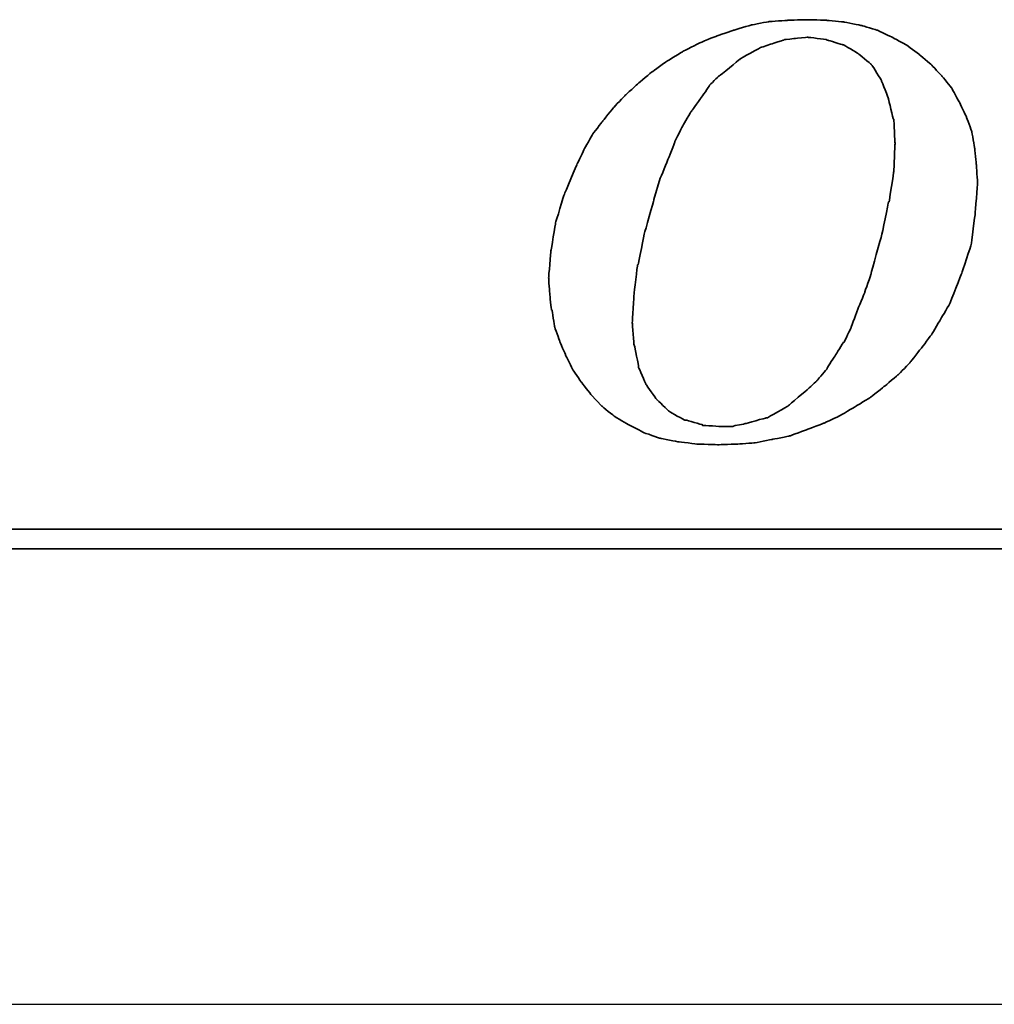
# Model space of a CAD drawing. Header units: millimetres. Extents: x 916 to 1153, y -118 to -41.
# Tile 32 of 50: x 1089.2 to 1092.8, y -99.66 to -96.03. Entities that reach past the tile are written whole.
import ezdxf

# ---------------------------------------------------------------- set-up
doc = ezdxf.new("R2010")
doc.units = ezdxf.units.MM
doc.header["$LTSCALE"] = 0.15
for name, color, linetype in [('DIM', 4, 'CONTINUOUS'), ('layer 1', 7, 'CONTINUOUS'), ('OUT', 3, 'CONTINUOUS')]:
    doc.layers.add(name, color=color, linetype=linetype)

# ---------------------------------------------------------------- blocks, each defined once
blk = doc.blocks.new('TBI MOTION logo(完整正式版)')
at = {"layer": 'layer 1', "color": 22, "lineweight": 35}
for points, knots in [([(-11.34375, -6.98375), (-11.34375, -6.98375), (-10.91375, -7.43875), (-10.91375, -7.43875), (-10.91375, -7.43875), (-10.91375, -7.43875), (-10.38625, -7.87125), (-10.38625, -7.87125), (-10.38625, -7.87125), (-10.38625, -7.87125), (-9.81125, -8.20375), (-9.81125, -8.20375), (-9.81125, -8.20375), (-9.81125, -8.20375), (-9.21125, -8.51875), (-9.21125, -8.51875), (-9.21125, -8.51875), (-9.21125, -8.51875), (-8.51625, -8.75875), (-8.51625, -8.75875), (-8.51625, -8.75875), (-8.51625, -8.75875), (-7.77125, -8.90375), (-7.77125, -8.90375), (-7.77125, -8.90375), (-7.77125, -8.90375), (-6.97875, -8.99875), (-6.97875, -8.99875), (-6.97875, -8.99875), (-6.97875, -8.99875), (-6.14125, -9.02375), (-6.14125, -9.02375), (-6.14125, -9.02375), (-6.14125, -9.02375), (-5.37125, -8.99875), (-5.37125, -8.99875), (-5.37125, -8.99875), (-5.37125, -8.99875), (-4.65375, -8.94875), (-4.65375, -8.94875), (-4.65375, -8.94875), (-4.65375, -8.94875), (-3.93375, -8.80625), (-3.93375, -8.80625), (-3.93375, -8.80625), (-3.93375, -8.80625), (-3.21375, -8.66375), (-3.21375, -8.66375), (-3.21375, -8.66375), (-3.21375, -8.66375), (-2.49375, -8.39875), (-2.49375, -8.39875), (-2.49375, -8.39875), (-2.49375, -8.39875), (-1.79875, -8.13375), (-1.79875, -8.13375), (-1.79875, -8.13375), (-1.79875, -8.13375), (-1.17375, -7.84375), (-1.17375, -7.84375), (-1.17375, -7.84375), (-1.17375, -7.84375), (-0.52375, -7.46375), (-0.52375, -7.46375), (-0.52375, -7.46375), (-0.52375, -7.46375), (0.10124, -7.07875), (0.10124, -7.07875), (0.10124, -7.07875), (0.10124, -7.07875), (0.67625, -6.62375), (0.67625, -6.62375), (0.67625, -6.62375), (0.67625, -6.62375), (1.24874, -6.14375), (1.24874, -6.14375), (1.24874, -6.14375), (1.24874, -6.14375), (1.72874, -5.64125), (1.72874, -5.64125), (1.72874, -5.64125), (1.72874, -5.64125), (2.18624, -5.06375), (2.18624, -5.06375), (2.18624, -5.06375), (2.18624, -5.06375), (2.61625, -4.48874), (2.61625, -4.48874), (2.61625, -4.48874), (2.61625, -4.48874), (3.00125, -3.83874), (3.00125, -3.83874), (3.00125, -3.83874), (3.00125, -3.83874), (3.36124, -3.21374), (3.36124, -3.21374), (3.36124, -3.21374), (3.36124, -3.21374), (3.84374, -1.99125), (3.84374, -1.99125), (3.84374, -1.99125), (3.84374, -1.99125), (4.22625, -0.81875), (4.22625, -0.81875), (4.22625, -0.81875), (4.22625, -0.81875), (4.39125, 0.45624), (4.39125, 0.45624), (4.39125, 0.45624), (4.39125, 0.45624), (4.48874, 1.70124), (4.48874, 1.70124), (4.48874, 1.70124), (4.48874, 1.70124), (4.43874, 2.44625), (4.43874, 2.44625), (4.43874, 2.44625), (4.43874, 2.44625), (4.36874, 3.14125), (4.36874, 3.14125), (4.36874, 3.14125), (4.36874, 3.14125), (4.25125, 3.81125), (4.25125, 3.81125), (4.25125, 3.81125), (4.25125, 3.81125), (4.03124, 4.41125), (4.03124, 4.41125), (4.03124, 4.41125), (4.03124, 4.41125), (3.74374, 5.01125), (3.74374, 5.01125), (3.74374, 5.01125), (3.74374, 5.01125), (3.43124, 5.58875), (3.43124, 5.58875), (3.43124, 5.58875), (3.43124, 5.58875), (3.02625, 6.09125), (3.02625, 6.09125), (3.02625, 6.09125), (3.02625, 6.09125), (2.59374, 6.54875), (2.59374, 6.54875), (2.59374, 6.54875), (2.59374, 6.54875), (2.09124, 6.98125), (2.09124, 6.98125), (2.09124, 6.98125), (2.09124, 6.98125), (1.56124, 7.36625), (1.56124, 7.36625), (1.56124, 7.36625), (1.56124, 7.36625), (0.98624, 7.67625), (0.98624, 7.67625), (0.98624, 7.67625), (0.98624, 7.67625), (0.38624, 7.96375), (0.38624, 7.96375), (0.38624, 7.96375), (0.38624, 7.96375), (-0.25875, 8.15625), (-0.25875, 8.15625), (-0.25875, 8.15625), (-0.25875, 8.15625), (-0.98125, 8.30125), (-0.98125, 8.30125), (-0.98125, 8.30125), (-0.98125, 8.30125), (-1.70124, 8.37125), (-1.70124, 8.37125), (-1.70124, 8.37125), (-1.70124, 8.37125), (-2.49375, 8.39624), (-2.49375, 8.39624), (-2.49375, 8.39624), (-2.49375, 8.39624), (-3.28625, 8.37125), (-3.28625, 8.37125), (-3.28625, 8.37125), (-3.28625, 8.37125), (-4.05125, 8.32125), (-4.05125, 8.32125), (-4.05125, 8.32125), (-4.05125, 8.32125), (-4.77375, 8.18125), (-4.77375, 8.18125), (-4.77375, 8.18125), (-4.77375, 8.18125), (-5.51625, 7.96375), (-5.51625, 7.96375), (-5.51625, 7.96375), (-5.51625, 7.96375), (-6.21125, 7.72625), (-6.21125, 7.72625), (-6.21125, 7.72625), (-6.21125, 7.72625), (-6.92875, 7.43625), (-6.92875, 7.43625), (-6.92875, 7.43625), (-6.92875, 7.43625), (-7.57875, 7.10125), (-7.57875, 7.10125), (-7.57875, 7.10125), (-7.57875, 7.10125), (-8.24875, 6.69125), (-8.24875, 6.69125), (-8.24875, 6.69125), (-8.24875, 6.69125), (-8.84875, 6.26125), (-8.84875, 6.26125), (-8.84875, 6.26125), (-8.84875, 6.26125), (-9.42625, 5.78125), (-9.42625, 5.78125), (-9.42625, 5.78125), (-9.42625, 5.78125), (-9.95375, 5.30125), (-9.95375, 5.30125), (-9.95375, 5.30125), (-9.95375, 5.30125), (-10.43375, 4.79624), (-10.43375, 4.79624), (-10.43375, 4.79624), (-10.43375, 4.79624), (-10.88875, 4.22125), (-10.88875, 4.22125), (-10.88875, 4.22125), (-10.88875, 4.22125), (-11.29875, 3.69375), (-11.29875, 3.69375), (-11.29875, 3.69375), (-11.29875, 3.69375), (-11.63375, 3.09125), (-11.63375, 3.09125), (-11.63375, 3.09125), (-11.63375, 3.09125), (-11.91875, 2.49625), (-11.91875, 2.49625), (-11.91875, 2.49625), (-11.91875, 2.49625), (-12.44875, 1.24625), (-12.44875, 1.24625), (-12.44875, 1.24625), (-12.44875, 1.24625), (-12.80875, 0.06874), (-12.80875, 0.06874), (-12.80875, 0.06874), (-12.80875, 0.06874), (-12.99875, -1.07875), (-12.99875, -1.07875), (-12.99875, -1.07875), (-12.99875, -1.07875), (-13.09375, -2.18375), (-13.09375, -2.18375), (-13.09375, -2.18375), (-13.09375, -2.18375), (-13.04875, -2.85375), (-13.04875, -2.85375), (-13.04875, -2.85375), (-13.04875, -2.85375), (-12.97375, -3.50375), (-12.97375, -3.50375), (-12.97375, -3.50375), (-12.97375, -3.50375), (-12.95375, -3.50375), (-12.95375, -3.50375), (-12.95375, -3.50375), (-12.95375, -3.50375), (-12.85375, -4.17375), (-12.85375, -4.17375), (-12.85375, -4.17375), (-12.85375, -4.17375), (-12.63875, -4.77624), (-12.63875, -4.77624), (-12.63875, -4.77624), (-12.63875, -4.77624), (-12.39875, -5.35125), (-12.39875, -5.35125), (-12.39875, -5.35125), (-12.39875, -5.35125), (-12.11375, -5.92875), (-12.11375, -5.92875), (-12.11375, -5.92875), (-12.11375, -5.92875), (-11.75375, -6.45375), (-11.75375, -6.45375), (-11.75375, -6.45375), (-11.75375, -6.45375), (-11.34375, -6.98375), (-11.34375, -6.98375)], [0, 0, 0, 0, 0.01369863, 0.01369863, 0.01369863, 0.01369864, 0.02739726, 0.02739726, 0.02739726, 0.02739727, 0.04109589, 0.04109589, 0.04109589, 0.0410959, 0.05479452, 0.05479452, 0.05479452, 0.05479453, 0.06849315, 0.06849315, 0.06849315, 0.06849316, 0.08219178, 0.08219178, 0.08219178, 0.08219179, 0.09589041, 0.09589041, 0.09589041, 0.09589042, 0.10958904, 0.10958904, 0.10958904, 0.10958905, 0.12328767, 0.12328767, 0.12328767, 0.12328768, 0.1369863, 0.1369863, 0.1369863, 0.13698631, 0.15068493, 0.15068493, 0.15068493, 0.15068494, 0.16438356, 0.16438356, 0.16438356, 0.16438357, 0.17808219, 0.17808219, 0.17808219, 0.1780822, 0.19178082, 0.19178082, 0.19178082, 0.19178083, 0.20547945, 0.20547945, 0.20547945, 0.20547946, 0.21917808, 0.21917808, 0.21917808, 0.21917809, 0.23287671, 0.23287671, 0.23287671, 0.23287672, 0.24657534, 0.24657534, 0.24657534, 0.24657535, 0.26027397, 0.26027397, 0.26027397, 0.26027398, 0.2739726, 0.2739726, 0.2739726, 0.27397261, 0.28767123, 0.28767123, 0.28767123, 0.28767124, 0.30136986, 0.30136986, 0.30136986, 0.30136987, 0.31506849, 0.31506849, 0.31506849, 0.3150685, 0.32876712, 0.32876712, 0.32876712, 0.32876713, 0.34246575, 0.34246575, 0.34246575, 0.34246576, 0.35616438, 0.35616438, 0.35616438, 0.35616439, 0.36986301, 0.36986301, 0.36986301, 0.36986302, 0.38356164, 0.38356164, 0.38356164, 0.38356165, 0.39726027, 0.39726027, 0.39726027, 0.39726028, 0.4109589, 0.4109589, 0.4109589, 0.41095891, 0.42465753, 0.42465753, 0.42465753, 0.42465754, 0.43835616, 0.43835616, 0.43835616, 0.43835617, 0.45205479, 0.45205479, 0.45205479, 0.4520548, 0.46575342, 0.46575342, 0.46575342, 0.46575343, 0.47945205, 0.47945205, 0.47945205, 0.47945206, 0.49315068, 0.49315068, 0.49315068, 0.49315069, 0.50684932, 0.50684932, 0.50684932, 0.50684933, 0.52054795, 0.52054795, 0.52054795, 0.52054796, 0.53424658, 0.53424658, 0.53424658, 0.53424659, 0.54794521, 0.54794521, 0.54794521, 0.54794522, 0.56164384, 0.56164384, 0.56164384, 0.56164385, 0.57534247, 0.57534247, 0.57534247, 0.57534248, 0.5890411, 0.5890411, 0.5890411, 0.58904111, 0.60273973, 0.60273973, 0.60273973, 0.60273974, 0.61643836, 0.61643836, 0.61643836, 0.61643837, 0.63013699, 0.63013699, 0.63013699, 0.630137, 0.64383562, 0.64383562, 0.64383562, 0.64383563, 0.65753425, 0.65753425, 0.65753425, 0.65753426, 0.67123288, 0.67123288, 0.67123288, 0.67123289, 0.68493151, 0.68493151, 0.68493151, 0.68493152, 0.69863014, 0.69863014, 0.69863014, 0.69863015, 0.71232877, 0.71232877, 0.71232877, 0.71232878, 0.7260274, 0.7260274, 0.7260274, 0.72602741, 0.73972603, 0.73972603, 0.73972603, 0.73972604, 0.75342466, 0.75342466, 0.75342466, 0.75342467, 0.76712329, 0.76712329, 0.76712329, 0.7671233, 0.78082192, 0.78082192, 0.78082192, 0.78082193, 0.79452055, 0.79452055, 0.79452055, 0.79452056, 0.80821918, 0.80821918, 0.80821918, 0.80821919, 0.82191781, 0.82191781, 0.82191781, 0.82191782, 0.83561644, 0.83561644, 0.83561644, 0.83561645, 0.84931507, 0.84931507, 0.84931507, 0.84931508, 0.8630137, 0.8630137, 0.8630137, 0.86301371, 0.87671233, 0.87671233, 0.87671233, 0.87671234, 0.89041096, 0.89041096, 0.89041096, 0.89041097, 0.90410959, 0.90410959, 0.90410959, 0.9041096, 0.91780822, 0.91780822, 0.91780822, 0.91780823, 0.93150685, 0.93150685, 0.93150685, 0.93150686, 0.94520548, 0.94520548, 0.94520548, 0.94520549, 0.95890411, 0.95890411, 0.95890411, 0.95890412, 0.97260274, 0.97260274, 0.97260274, 0.97260275, 0.98630137, 0.98630137, 0.98630137, 0.98630138, 1, 1, 1, 1]), ([(-8.77875, 1.03124), (-8.77875, 1.03124), (-8.51625, 1.89625), (-8.51625, 1.89625), (-8.51625, 1.89625), (-8.51625, 1.89625), (-8.20375, 2.66375), (-8.20375, 2.66375), (-8.20375, 2.66375), (-8.20375, 2.66375), (-7.91625, 3.38125), (-7.91625, 3.38125), (-7.91625, 3.38125), (-7.91625, 3.38125), (-7.91625, 3.40624), (-7.91625, 3.40624), (-7.91625, 3.40624), (-7.91625, 3.40624), (-7.57875, 4.07624), (-7.57875, 4.07624), (-7.57875, 4.07624), (-7.57875, 4.07624), (-7.24375, 4.65125), (-7.24375, 4.65125), (-7.24375, 4.65125), (-7.24375, 4.65125), (-7.21875, 4.65125), (-7.21875, 4.65125), (-7.21875, 4.65125), (-7.21875, 4.65125), (-7.21875, 4.67624), (-7.21875, 4.67624), (-7.21875, 4.67624), (-7.21875, 4.67624), (-6.83625, 5.20375), (-6.83625, 5.20375), (-6.83625, 5.20375), (-6.83625, 5.20375), (-6.49875, 5.68625), (-6.49875, 5.68625), (-6.49875, 5.68625), (-6.49875, 5.68625), (-6.49875, 5.70625), (-6.49875, 5.70625), (-6.49875, 5.70625), (-6.49875, 5.70625), (-6.11625, 6.09125), (-6.11625, 6.09125), (-6.11625, 6.09125), (-6.11625, 6.09125), (-6.09125, 6.09125), (-6.09125, 6.09125), (-6.09125, 6.09125), (-6.09125, 6.09125), (-5.27375, 6.76625), (-5.27375, 6.76625), (-5.27375, 6.76625), (-5.27375, 6.76625), (-5.24875, 6.76625), (-5.24875, 6.76625), (-5.24875, 6.76625), (-5.24875, 6.76625), (-5.24875, 6.78625), (-5.24875, 6.78625), (-5.24875, 6.78625), (-5.24875, 6.78625), (-4.38875, 7.26624), (-4.38875, 7.26624), (-4.38875, 7.26624), (-4.38875, 7.26624), (-4.36125, 7.26624), (-4.36125, 7.26624), (-4.36125, 7.26624), (-4.36125, 7.26624), (-3.93375, 7.41125), (-3.93375, 7.41125), (-3.93375, 7.41125), (-3.93375, 7.41125), (-3.47375, 7.55625), (-3.47375, 7.55625), (-3.47375, 7.55625), (-3.47375, 7.55625), (-3.45375, 7.55625), (-3.45375, 7.55625), (-3.45375, 7.55625), (-3.45375, 7.55625), (-3.42875, 7.58124), (-3.42875, 7.58124), (-3.42875, 7.58124), (-3.42875, 7.58124), (-2.97375, 7.62625), (-2.97375, 7.62625), (-2.97375, 7.62625), (-2.97375, 7.62625), (-2.49375, 7.67625), (-2.49375, 7.67625), (-2.49375, 7.67625), (-2.49375, 7.67625), (-2.46875, 7.67625), (-2.46875, 7.67625), (-2.46875, 7.67625), (-2.46875, 7.67625), (-1.70124, 7.58124), (-1.70124, 7.58124), (-1.70124, 7.58124), (-1.70124, 7.58124), (-1.67875, 7.55625), (-1.67875, 7.55625), (-1.67875, 7.55625), (-1.67875, 7.55625), (-1.65375, 7.55625), (-1.65375, 7.55625), (-1.65375, 7.55625), (-1.65375, 7.55625), (-1.03125, 7.36625), (-1.03125, 7.36625), (-1.03125, 7.36625), (-1.03125, 7.36625), (-1.00625, 7.36625), (-1.00625, 7.36625), (-1.00625, 7.36625), (-1.00625, 7.36625), (-0.43124, 7.02624), (-0.43124, 7.02624), (-0.43124, 7.02624), (-0.43124, 7.02624), (-0.40625, 7.00624), (-0.40625, 7.00624), (-0.40625, 7.00624), (-0.40625, 7.00624), (0.12124, 6.57124), (0.12124, 6.57124), (0.12124, 6.57124), (0.12124, 6.57124), (0.14624, 6.54875), (0.14624, 6.54875), (0.14624, 6.54875), (0.14624, 6.54875), (0.17124, 6.52375), (0.17124, 6.52375), (0.17124, 6.52375), (0.17124, 6.52375), (0.55625, 5.89875), (0.55625, 5.89875), (0.55625, 5.89875), (0.55625, 5.89875), (0.55625, 5.87625), (0.55625, 5.87625), (0.55625, 5.87625), (0.55625, 5.87625), (0.84124, 5.15625), (0.84124, 5.15625), (0.84124, 5.15625), (0.84124, 5.15625), (0.84124, 5.13125), (0.84124, 5.13125), (0.84124, 5.13125), (0.84124, 5.13125), (1.03624, 4.31875), (1.03624, 4.31875), (1.03624, 4.31875), (1.03624, 4.31875), (1.05624, 4.31875), (1.05624, 4.31875), (1.05624, 4.31875), (1.05624, 4.31875), (1.05624, 4.29125), (1.05624, 4.29125), (1.05624, 4.29125), (1.05624, 4.29125), (1.10625, 3.33125), (1.10625, 3.33125), (1.10625, 3.33125), (1.10625, 3.33125), (1.10625, 3.30875), (1.10625, 3.30875), (1.10625, 3.30875), (1.10625, 3.30875), (1.05624, 2.20624), (1.05624, 2.20624), (1.05624, 2.20624), (1.05624, 2.20624), (1.05624, 2.18124), (1.05624, 2.18124), (1.05624, 2.18124), (1.05624, 2.18124), (0.86624, 0.93624), (0.86624, 0.93624), (0.86624, 0.93624), (0.86624, 0.93624), (0.84124, 0.93624), (0.84124, 0.93624), (0.84124, 0.93624), (0.84124, 0.93624), (0.55625, -0.45874), (0.55625, -0.45874), (0.55625, -0.45874), (0.55625, -0.45874), (0.12124, -1.99125), (0.12124, -1.99125), (0.12124, -1.99125), (0.12124, -1.99125), (0.12124, -2.01874), (0.12124, -2.01874), (0.12124, -2.01874), (0.12124, -2.01874), (-0.13874, -2.78375), (-0.13874, -2.78375), (-0.13874, -2.78375), (-0.13874, -2.78375), (-0.43124, -3.50375), (-0.43124, -3.50375), (-0.43124, -3.50375), (-0.43124, -3.50375), (-0.69375, -4.19875), (-0.69375, -4.19875), (-0.69375, -4.19875), (-0.69375, -4.19875), (-0.69375, -4.22375), (-0.69375, -4.22375), (-0.69375, -4.22375), (-0.69375, -4.22375), (-0.98125, -4.82374), (-0.98125, -4.82374), (-0.98125, -4.82374), (-0.98125, -4.82374), (-1.00625, -4.82374), (-1.00625, -4.82374), (-1.00625, -4.82374), (-1.00625, -4.82374), (-1.33875, -5.35125), (-1.33875, -5.35125), (-1.33875, -5.35125), (-1.33875, -5.35125), (-1.67875, -5.87875), (-1.67875, -5.87875), (-1.67875, -5.87875), (-1.67875, -5.87875), (-1.67875, -5.90375), (-1.67875, -5.90375), (-1.67875, -5.90375), (-1.67875, -5.90375), (-2.05875, -6.35875), (-2.05875, -6.35875), (-2.05875, -6.35875), (-2.05875, -6.35875), (-2.08375, -6.38375), (-2.08375, -6.38375), (-2.08375, -6.38375), (-2.08375, -6.38375), (-2.46875, -6.74375), (-2.46875, -6.74375), (-2.46875, -6.74375), (-2.46875, -6.74375), (-3.25875, -7.41625), (-3.25875, -7.41625), (-3.25875, -7.41625), (-3.25875, -7.41625), (-3.28625, -7.43875), (-3.28625, -7.43875), (-3.28625, -7.43875), (-3.28625, -7.43875), (-4.12375, -7.91875), (-4.12375, -7.91875), (-4.12375, -7.91875), (-4.12375, -7.91875), (-4.14875, -7.91875), (-4.14875, -7.91875), (-4.14875, -7.91875), (-4.14875, -7.91875), (-4.17125, -7.91875), (-4.17125, -7.91875), (-4.17125, -7.91875), (-4.17125, -7.91875), (-5.03375, -8.15875), (-5.03375, -8.15875), (-5.03375, -8.15875), (-5.03375, -8.15875), (-5.51625, -8.25625), (-5.51625, -8.25625), (-5.51625, -8.25625), (-5.51625, -8.25625), (-5.54125, -8.27875), (-5.54125, -8.27875), (-5.54125, -8.27875), (-5.54125, -8.27875), (-5.56375, -8.27875), (-5.56375, -8.27875), (-5.56375, -8.27875), (-5.56375, -8.27875), (-5.99625, -8.27875), (-5.99625, -8.27875), (-5.99625, -8.27875), (-5.99625, -8.27875), (-6.76375, -8.23125), (-6.76375, -8.23125), (-6.76375, -8.23125), (-6.76375, -8.23125), (-6.78875, -8.23125), (-6.78875, -8.23125), (-6.78875, -8.23125), (-6.78875, -8.23125), (-6.78875, -8.20375), (-6.78875, -8.20375), (-6.78875, -8.20375), (-6.78875, -8.20375), (-7.45875, -8.01375), (-7.45875, -8.01375), (-7.45875, -8.01375), (-7.45875, -8.01375), (-7.48375, -8.01375), (-7.48375, -8.01375), (-7.48375, -8.01375), (-7.48375, -8.01375), (-7.50875, -8.01375), (-7.50875, -8.01375), (-7.50875, -8.01375), (-7.50875, -8.01375), (-8.13125, -7.67875), (-8.13125, -7.67875), (-8.13125, -7.67875), (-8.13125, -7.67875), (-8.15625, -7.65375), (-8.15625, -7.65375), (-8.15625, -7.65375), (-8.15625, -7.65375), (-8.65875, -7.17375), (-8.65875, -7.17375), (-8.65875, -7.17375), (-8.65875, -7.17375), (-8.68375, -7.14875), (-8.68375, -7.14875), (-8.68375, -7.14875), (-8.68375, -7.14875), (-9.08875, -6.57375), (-9.08875, -6.57375), (-9.08875, -6.57375), (-9.08875, -6.57375), (-9.11375, -6.54875), (-9.11375, -6.54875), (-9.11375, -6.54875), (-9.11375, -6.54875), (-9.11375, -6.52875), (-9.11375, -6.52875), (-9.11375, -6.52875), (-9.11375, -6.52875), (-9.40375, -5.85375), (-9.40375, -5.85375), (-9.40375, -5.85375), (-9.40375, -5.85375), (-9.40375, -5.82875), (-9.40375, -5.82875), (-9.40375, -5.82875), (-9.40375, -5.82875), (-9.56875, -4.96875), (-9.56875, -4.96875), (-9.56875, -4.96875), (-9.56875, -4.96875), (-9.59375, -4.94375), (-9.59375, -4.94375), (-9.59375, -4.94375), (-9.59375, -4.94375), (-9.66375, -4.03375), (-9.66375, -4.03375), (-9.66375, -4.03375), (-9.66375, -4.03375), (-9.66375, -4.00875), (-9.66375, -4.00875), (-9.66375, -4.00875), (-9.66375, -4.00875), (-9.59375, -2.85375), (-9.59375, -2.85375), (-9.59375, -2.85375), (-9.59375, -2.85375), (-9.45125, -1.65875), (-9.45125, -1.65875), (-9.45125, -1.65875), (-9.45125, -1.65875), (-9.42625, -1.63375), (-9.42625, -1.63375), (-9.42625, -1.63375), (-9.42625, -1.63375), (-9.16125, -0.33875), (-9.16125, -0.33875), (-9.16125, -0.33875), (-9.16125, -0.33875), (-8.77875, 1.00624), (-8.77875, 1.00624), (-8.77875, 1.00624), (-8.77875, 1.00624), (-8.77875, 1.03124), (-8.77875, 1.03124)], [0, 0, 0, 0, 0.01020408, 0.01020408, 0.01020408, 0.01020409, 0.02040816, 0.02040816, 0.02040816, 0.02040817, 0.03061224, 0.03061224, 0.03061224, 0.03061225, 0.04081633, 0.04081633, 0.04081633, 0.04081634, 0.05102041, 0.05102041, 0.05102041, 0.05102042, 0.06122449, 0.06122449, 0.06122449, 0.0612245, 0.07142857, 0.07142857, 0.07142857, 0.07142858, 0.08163265, 0.08163265, 0.08163265, 0.08163266, 0.09183673, 0.09183673, 0.09183673, 0.09183674, 0.10204082, 0.10204082, 0.10204082, 0.10204083, 0.1122449, 0.1122449, 0.1122449, 0.11224491, 0.12244898, 0.12244898, 0.12244898, 0.12244899, 0.13265306, 0.13265306, 0.13265306, 0.13265307, 0.14285714, 0.14285714, 0.14285714, 0.14285715, 0.15306122, 0.15306122, 0.15306122, 0.15306123, 0.16326531, 0.16326531, 0.16326531, 0.16326532, 0.17346939, 0.17346939, 0.17346939, 0.1734694, 0.18367347, 0.18367347, 0.18367347, 0.18367348, 0.19387755, 0.19387755, 0.19387755, 0.19387756, 0.20408163, 0.20408163, 0.20408163, 0.20408164, 0.21428571, 0.21428571, 0.21428571, 0.21428572, 0.2244898, 0.2244898, 0.2244898, 0.22448981, 0.23469388, 0.23469388, 0.23469388, 0.23469389, 0.24489796, 0.24489796, 0.24489796, 0.24489797, 0.25510204, 0.25510204, 0.25510204, 0.25510205, 0.26530612, 0.26530612, 0.26530612, 0.26530613, 0.2755102, 0.2755102, 0.2755102, 0.27551021, 0.28571429, 0.28571429, 0.28571429, 0.2857143, 0.29591837, 0.29591837, 0.29591837, 0.29591838, 0.30612245, 0.30612245, 0.30612245, 0.30612246, 0.31632653, 0.31632653, 0.31632653, 0.31632654, 0.32653061, 0.32653061, 0.32653061, 0.32653062, 0.33673469, 0.33673469, 0.33673469, 0.3367347, 0.34693878, 0.34693878, 0.34693878, 0.34693879, 0.35714286, 0.35714286, 0.35714286, 0.35714287, 0.36734694, 0.36734694, 0.36734694, 0.36734695, 0.37755102, 0.37755102, 0.37755102, 0.37755103, 0.3877551, 0.3877551, 0.3877551, 0.38775511, 0.39795918, 0.39795918, 0.39795918, 0.39795919, 0.40816327, 0.40816327, 0.40816327, 0.40816328, 0.41836735, 0.41836735, 0.41836735, 0.41836736, 0.42857143, 0.42857143, 0.42857143, 0.42857144, 0.43877551, 0.43877551, 0.43877551, 0.43877552, 0.44897959, 0.44897959, 0.44897959, 0.4489796, 0.45918367, 0.45918367, 0.45918367, 0.45918368, 0.46938776, 0.46938776, 0.46938776, 0.46938777, 0.47959184, 0.47959184, 0.47959184, 0.47959185, 0.48979592, 0.48979592, 0.48979592, 0.48979593, 0.5, 0.5, 0.5, 0.50000001, 0.51020408, 0.51020408, 0.51020408, 0.51020409, 0.52040816, 0.52040816, 0.52040816, 0.52040817, 0.53061224, 0.53061224, 0.53061224, 0.53061225, 0.54081633, 0.54081633, 0.54081633, 0.54081634, 0.55102041, 0.55102041, 0.55102041, 0.55102042, 0.56122449, 0.56122449, 0.56122449, 0.5612245, 0.57142857, 0.57142857, 0.57142857, 0.57142858, 0.58163265, 0.58163265, 0.58163265, 0.58163266, 0.59183673, 0.59183673, 0.59183673, 0.59183674, 0.60204082, 0.60204082, 0.60204082, 0.60204083, 0.6122449, 0.6122449, 0.6122449, 0.61224491, 0.62244898, 0.62244898, 0.62244898, 0.62244899, 0.63265306, 0.63265306, 0.63265306, 0.63265307, 0.64285714, 0.64285714, 0.64285714, 0.64285715, 0.65306122, 0.65306122, 0.65306122, 0.65306123, 0.66326531, 0.66326531, 0.66326531, 0.66326532, 0.67346939, 0.67346939, 0.67346939, 0.6734694, 0.68367347, 0.68367347, 0.68367347, 0.68367348, 0.69387755, 0.69387755, 0.69387755, 0.69387756, 0.70408163, 0.70408163, 0.70408163, 0.70408164, 0.71428571, 0.71428571, 0.71428571, 0.71428572, 0.7244898, 0.7244898, 0.7244898, 0.72448981, 0.73469388, 0.73469388, 0.73469388, 0.73469389, 0.74489796, 0.74489796, 0.74489796, 0.74489797, 0.75510204, 0.75510204, 0.75510204, 0.75510205, 0.76530612, 0.76530612, 0.76530612, 0.76530613, 0.7755102, 0.7755102, 0.7755102, 0.77551021, 0.78571429, 0.78571429, 0.78571429, 0.7857143, 0.79591837, 0.79591837, 0.79591837, 0.79591838, 0.80612245, 0.80612245, 0.80612245, 0.80612246, 0.81632653, 0.81632653, 0.81632653, 0.81632654, 0.82653061, 0.82653061, 0.82653061, 0.82653062, 0.83673469, 0.83673469, 0.83673469, 0.8367347, 0.84693878, 0.84693878, 0.84693878, 0.84693879, 0.85714286, 0.85714286, 0.85714286, 0.85714287, 0.86734694, 0.86734694, 0.86734694, 0.86734695, 0.87755102, 0.87755102, 0.87755102, 0.87755103, 0.8877551, 0.8877551, 0.8877551, 0.88775511, 0.89795918, 0.89795918, 0.89795918, 0.89795919, 0.90816327, 0.90816327, 0.90816327, 0.90816328, 0.91836735, 0.91836735, 0.91836735, 0.91836736, 0.92857143, 0.92857143, 0.92857143, 0.92857144, 0.93877551, 0.93877551, 0.93877551, 0.93877552, 0.94897959, 0.94897959, 0.94897959, 0.9489796, 0.95918367, 0.95918367, 0.95918367, 0.95918368, 0.96938776, 0.96938776, 0.96938776, 0.96938777, 0.97959184, 0.97959184, 0.97959184, 0.97959185, 0.98979592, 0.98979592, 0.98979592, 0.98979593, 1, 1, 1, 1]), ([(75.90875, -9.47875), (75.90875, -9.47875), (75.90875, -12.28625), (75.90875, -12.28625), (75.90875, -12.28625), (75.90875, -12.28625), (75.90875, -12.47875), (75.90875, -12.47875), (75.90875, -12.47875), (75.90875, -12.47875), (75.71625, -12.47875), (75.71625, -12.47875), (75.71625, -12.47875), (75.71625, -12.47875), (-88.32875, -12.47875), (-88.32875, -12.47875), (-88.32875, -12.47875), (-88.32875, -12.47875), (-88.32875, -13.29375), (-88.32875, -13.29375), (-88.32875, -13.29375), (-88.32875, -13.29375), (82.89125, -13.29375), (82.89125, -13.29375), (82.89125, -13.29375), (82.89125, -13.29375), (75.90875, -9.47875), (75.90875, -9.47875)], [0, 0, 0, 0, 0.14285714, 0.14285714, 0.14285714, 0.14285715, 0.28571429, 0.28571429, 0.28571429, 0.2857143, 0.42857143, 0.42857143, 0.42857143, 0.42857144, 0.57142857, 0.57142857, 0.57142857, 0.57142858, 0.71428571, 0.71428571, 0.71428571, 0.71428572, 0.85714286, 0.85714286, 0.85714286, 0.85714287, 1, 1, 1, 1])]:
    blk.add_open_spline(points, degree=3, knots=knots, dxfattribs=at)

msp = doc.modelspace()

# ---------------------------------------------------------------- linework, layer by layer
at = {"layer": 'OUT', "color": 0}
msp.add_line((1077.7525, -99.6583), (1100.6525, -99.6583), dxfattribs=at)

# ---------------------------------------------------------------- block references
at = {"layer": 'DIM', "color": 0, "xscale": 0.090033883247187, "yscale": 0.090033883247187, "zscale": 0.090033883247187}
msp.add_blockref('TBI MOTION logo(完整正式版)', (1092.3335, -96.7812), dxfattribs=at)

doc.saveas('drawing.dxf')
